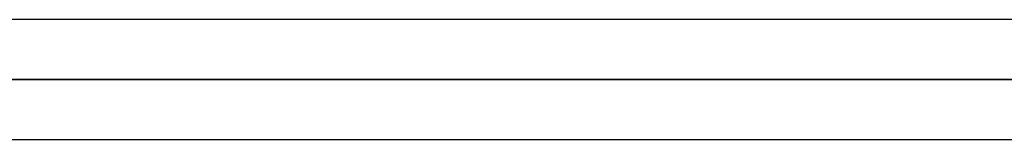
# Model space of a CAD drawing. Header units: millimetres. Extents: x -215 to 215, y -97 to 82.
# Tile 17 of 73: x -101.08 to -88.08, y -26 to -24.42. Entities that reach past the tile are written whole.
import ezdxf

# ---------------------------------------------------------------- set-up
doc = ezdxf.new("R2010")
doc.units = ezdxf.units.MM
doc.layers.add('MAIN-1', color=7, linetype='Continuous')
doc.layers.add('MAIN-2', color=7, linetype='Continuous')

msp = doc.modelspace()

# ---------------------------------------------------------------- linework, layer by layer
at = {"layer": 'MAIN-1'}
for p, q in [((119.877, -24.419), (-119.877, -24.419)), ((-120.621, -25.211), (120.621, -25.211)), ((-119.951, -26.004), (119.951, -26.004))]:
    msp.add_line(p, q, dxfattribs=at)
at = {"layer": 'MAIN-2'}
for p, q in [((120.621, -25.211), (-120.621, -25.211)), ((119.448, -25.211), (-119.448, -25.211)), ((-119.448, -25.211), (119.448, -25.211))]:
    msp.add_line(p, q, dxfattribs=at)

doc.saveas('drawing.dxf')
